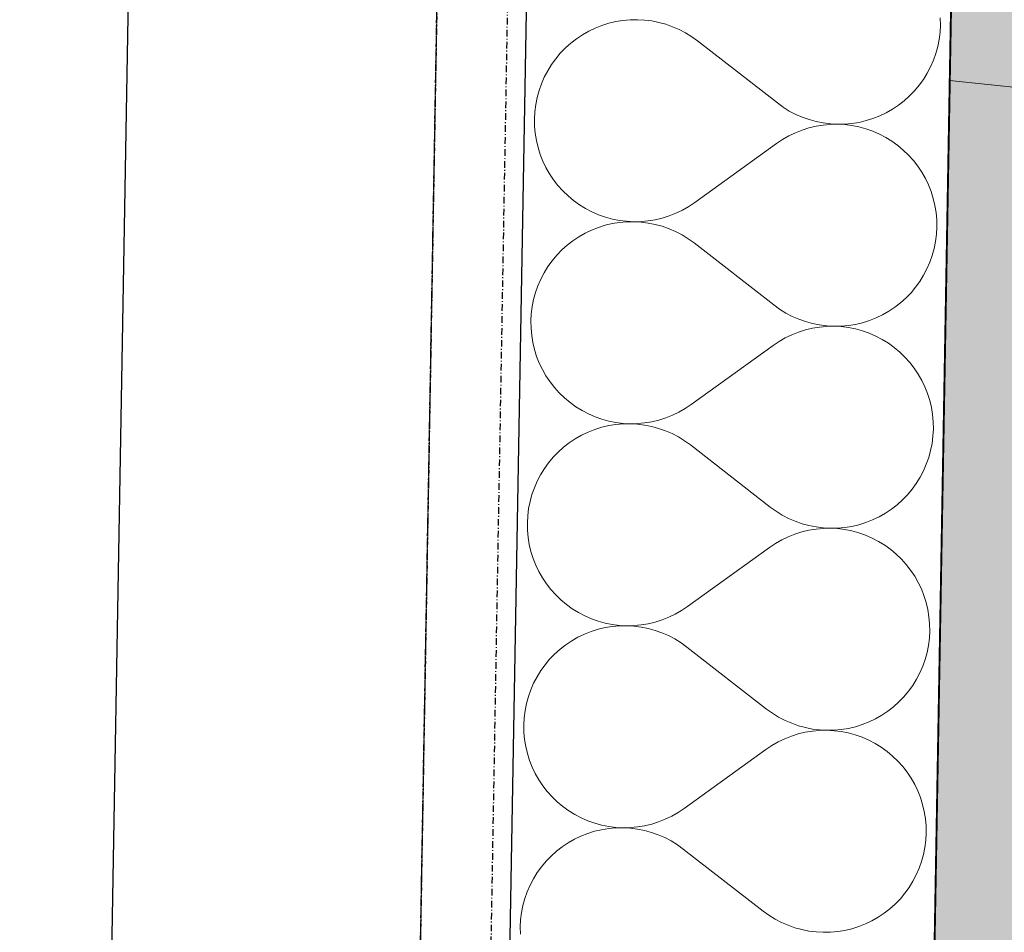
# Model space of a CAD drawing. Header units: millimetres. Extents: x -28761 to 4793, y -4271 to 20239.
# Tile 37 of 256: x -20669 to -20297, y 9312 to 9657. Entities that reach past the tile are written whole.
import ezdxf

# ---------------------------------------------------------------- set-up
doc = ezdxf.new("R2010")
doc.units = ezdxf.units.MM
doc.header["$MEASUREMENT"] = 0
doc.linetypes.add('Wipeout_Contour', pattern=[1000, 0, -1000])
doc.linetypes.add('Čerchovaná M', pattern=[4.5, 2.5, -0.85, 0.3, -0.85])
for name, color, linetype in [('5._POHLED ZÁPADNÍ_1_2D prvky - obecné', 7, 'Continuous'), ('5._POHLED ZÁPADNÍ_1_Konstrukce - nenosné', 7, 'Continuous'), ('5._POHLED ZÁPADNÍ_1_Konstrukce - nosné', 7, 'Continuous'), ('5._POHLED ZÁPADNÍ_1_Nové_Konstrukce - nosné', 7, 'Continuous'), ('5._POHLED ZÁPADNÍ_1_Nové_Situace', 7, 'Continuous'), ('5._POHLED ZÁPADNÍ_1_Nové_Výplně - Povrchové', 7, 'Continuous'), ('5._POHLED ZÁPADNÍ_1_Nové_Výplně – Řezové', 7, 'Continuous'), ('5._POHLED ZÁPADNÍ_1_Nové_ZJEDNODUŠENÝ DVŮR', 7, 'Continuous'), ('5._POHLED ZÁPADNÍ_1_Výplně – Řezové', 7, 'Continuous')]:
    doc.layers.add(name, color=color, linetype=linetype)

# ---------------------------------------------------------------- blocks, each defined once
blk = doc.blocks.new('*X29', base_point=(-30186.65, -6515.26))
at = {"layer": '5._POHLED ZÁPADNÍ_1_Nové_Výplně – Řezové', "color": 21, "linetype": 'Continuous', "lineweight": 20, "true_color": 0xffaaaa}
for p, q in [((-20321.51, 9654.52), (-20321.56, 9657.24)), ((-20451.65, 9653.37), (-20454.1, 9652.2)), ((-20449.12, 9654.37), (-20451.65, 9653.37)), ((-20446.52, 9655.18), (-20449.12, 9654.37)), ((-20443.87, 9655.81), (-20446.52, 9655.18)), ((-20441.19, 9656.24), (-20443.87, 9655.81)), ((-20438.48, 9656.48), (-20441.19, 9656.24)), ((-20435.76, 9656.53), (-20438.48, 9656.48)), ((-20433.04, 9656.38), (-20435.76, 9656.53)), ((-20430.34, 9656.04), (-20433.04, 9656.38)), ((-20427.67, 9655.51), (-20430.34, 9656.04)), ((-20425.05, 9654.79), (-20427.67, 9655.51)), ((-20422.48, 9653.88), (-20425.05, 9654.79)), ((-20419.99, 9652.79), (-20422.48, 9653.88)), ((-20321.66, 9651.8), (-20321.51, 9654.52)), ((-20456.47, 9650.85), (-20458.73, 9649.34)), ((-20454.1, 9652.2), (-20456.47, 9650.85)), ((-20417.58, 9651.53), (-20419.99, 9652.79)), ((-20415.27, 9650.1), (-20417.58, 9651.53)), ((-20413.06, 9648.51), (-20415.27, 9650.1)), ((-20322, 9649.1), (-20321.66, 9651.8)), ((-20462.9, 9645.86), (-20464.79, 9643.9)), ((-20460.88, 9647.67), (-20462.9, 9645.86)), ((-20458.73, 9649.34), (-20460.88, 9647.67)), ((-20413.06, 9648.51), (-20382.99, 9625.12)), ((-20323.25, 9643.81), (-20322.53, 9646.43)), ((-20322.53, 9646.43), (-20322, 9649.1)), ((-20464.79, 9643.9), (-20466.53, 9641.81)), ((-20324.15, 9641.24), (-20323.25, 9643.81)), ((-20468.13, 9639.6), (-20469.56, 9637.29)), ((-20466.53, 9641.81), (-20468.13, 9639.6)), ((-20326.5, 9636.34), (-20325.24, 9638.75)), ((-20325.24, 9638.75), (-20324.15, 9641.24)), ((-20470.82, 9634.88), (-20471.9, 9632.38)), ((-20469.56, 9637.29), (-20470.82, 9634.88)), ((-20327.93, 9634.02), (-20326.5, 9636.34)), ((-20471.9, 9632.38), (-20472.81, 9629.82)), ((-20331.26, 9629.73), (-20329.52, 9631.82)), ((-20329.52, 9631.82), (-20327.93, 9634.02)), ((-20473.53, 9627.19), (-20474.06, 9624.53)), ((-20472.81, 9629.82), (-20473.53, 9627.19)), ((-20335.18, 9625.95), (-20333.15, 9627.77)), ((-20333.15, 9627.77), (-20331.26, 9629.73)), ((-20474.06, 9624.53), (-20474.39, 9621.83)), ((-20382.99, 9625.12), (-20380.79, 9623.53)), ((-20380.79, 9623.53), (-20378.47, 9622.09)), ((-20339.59, 9622.77), (-20337.32, 9624.29)), ((-20337.32, 9624.29), (-20335.18, 9625.95)), ((-20474.39, 9621.83), (-20474.54, 9619.11)), ((-20378.47, 9622.09), (-20376.06, 9620.83)), ((-20376.06, 9620.83), (-20373.57, 9619.75)), ((-20346.94, 9619.26), (-20344.4, 9620.25)), ((-20344.4, 9620.25), (-20341.95, 9621.43)), ((-20341.95, 9621.43), (-20339.59, 9622.77)), ((-20474.54, 9619.11), (-20474.49, 9616.39)), ((-20474.49, 9616.39), (-20474.25, 9613.68)), ((-20373.57, 9619.75), (-20371, 9618.84)), ((-20368.41, 9616.36), (-20371.06, 9615.74)), ((-20371, 9618.84), (-20368.38, 9618.12)), ((-20365.73, 9616.8), (-20368.41, 9616.36)), ((-20368.38, 9618.12), (-20365.71, 9617.59)), ((-20363.02, 9617.05), (-20365.73, 9616.8)), ((-20365.71, 9617.59), (-20363.01, 9617.25)), ((-20360.3, 9617.1), (-20363.02, 9617.05)), ((-20363.01, 9617.25), (-20360.3, 9617.1)), ((-20360.3, 9617.1), (-20357.58, 9617.15)), ((-20357.58, 9616.96), (-20360.3, 9617.1)), ((-20357.58, 9617.15), (-20354.87, 9617.39)), ((-20354.88, 9616.62), (-20357.58, 9616.96)), ((-20352.21, 9616.09), (-20354.88, 9616.62)), ((-20354.87, 9617.39), (-20352.18, 9617.82)), ((-20349.59, 9615.37), (-20352.21, 9616.09)), ((-20352.18, 9617.82), (-20349.53, 9618.45)), ((-20349.53, 9618.45), (-20346.94, 9619.26)), ((-20474.25, 9613.68), (-20473.81, 9611)), ((-20378.64, 9612.75), (-20381, 9611.4)), ((-20376.18, 9613.92), (-20378.64, 9612.75)), ((-20373.65, 9614.92), (-20376.18, 9613.92)), ((-20371.06, 9615.74), (-20373.65, 9614.92)), ((-20347.02, 9614.47), (-20349.59, 9615.37)), ((-20344.53, 9613.39), (-20347.02, 9614.47)), ((-20342.11, 9612.13), (-20344.53, 9613.39)), ((-20473.81, 9611), (-20473.18, 9608.35)), ((-20414.13, 9587.57), (-20383.26, 9609.88)), ((-20381, 9611.4), (-20383.26, 9609.88)), ((-20339.8, 9610.7), (-20342.11, 9612.13)), ((-20337.59, 9609.11), (-20339.8, 9610.7)), ((-20335.5, 9607.36), (-20337.59, 9609.11)), ((-20473.18, 9608.35), (-20472.37, 9605.75)), ((-20472.37, 9605.75), (-20471.37, 9603.22)), ((-20333.54, 9605.48), (-20335.5, 9607.36)), ((-20331.72, 9603.45), (-20333.54, 9605.48)), ((-20471.37, 9603.22), (-20470.2, 9600.77)), ((-20330.05, 9601.31), (-20331.72, 9603.45)), ((-20328.54, 9599.04), (-20330.05, 9601.31)), ((-20470.2, 9600.77), (-20468.85, 9598.4)), ((-20468.85, 9598.4), (-20467.34, 9596.14)), ((-20327.19, 9596.68), (-20328.54, 9599.04)), ((-20467.34, 9596.14), (-20465.67, 9593.99)), ((-20465.67, 9593.99), (-20463.85, 9591.97)), ((-20326.02, 9594.23), (-20327.19, 9596.68)), ((-20325.02, 9591.7), (-20326.02, 9594.23)), ((-20463.85, 9591.97), (-20461.89, 9590.08)), ((-20461.89, 9590.08), (-20459.8, 9588.34)), ((-20324.21, 9589.1), (-20325.02, 9591.7)), ((-20459.8, 9588.34), (-20457.59, 9586.75)), ((-20457.59, 9586.75), (-20455.28, 9585.32)), ((-20416.39, 9586.05), (-20414.13, 9587.57)), ((-20323.58, 9586.45), (-20324.21, 9589.1)), ((-20323.15, 9583.77), (-20323.58, 9586.45)), ((-20455.28, 9585.32), (-20452.87, 9584.06)), ((-20452.87, 9584.06), (-20450.37, 9582.98)), ((-20450.37, 9582.98), (-20447.81, 9582.08)), ((-20423.74, 9582.53), (-20421.21, 9583.53)), ((-20421.21, 9583.53), (-20418.76, 9584.7)), ((-20418.76, 9584.7), (-20416.39, 9586.05)), ((-20322.9, 9581.06), (-20323.15, 9583.77)), ((-20447.86, 9579), (-20450.46, 9578.19)), ((-20445.21, 9579.63), (-20447.86, 9579)), ((-20447.81, 9582.08), (-20445.18, 9581.36)), ((-20442.53, 9580.06), (-20445.21, 9579.63)), ((-20445.18, 9581.36), (-20442.51, 9580.83)), ((-20439.82, 9580.3), (-20442.53, 9580.06)), ((-20442.51, 9580.83), (-20439.81, 9580.49)), ((-20437.1, 9580.35), (-20439.82, 9580.3)), ((-20439.81, 9580.49), (-20437.1, 9580.35)), ((-20437.1, 9580.35), (-20434.38, 9580.4)), ((-20434.38, 9580.2), (-20437.1, 9580.35)), ((-20434.38, 9580.4), (-20431.67, 9580.65)), ((-20431.68, 9579.86), (-20434.38, 9580.2)), ((-20429.01, 9579.33), (-20431.68, 9579.86)), ((-20431.67, 9580.65), (-20428.98, 9581.08)), ((-20426.39, 9578.61), (-20429.01, 9579.33)), ((-20428.98, 9581.08), (-20426.34, 9581.71)), ((-20426.34, 9581.71), (-20423.74, 9582.53)), ((-20322.85, 9578.34), (-20322.9, 9581.06)), ((-20455.44, 9576.02), (-20457.81, 9574.67)), ((-20452.99, 9577.19), (-20455.44, 9576.02)), ((-20450.46, 9578.19), (-20452.99, 9577.19)), ((-20423.82, 9577.7), (-20426.39, 9578.61)), ((-20421.33, 9576.62), (-20423.82, 9577.7)), ((-20418.92, 9575.35), (-20421.33, 9576.62)), ((-20416.61, 9573.92), (-20418.92, 9575.35)), ((-20323.34, 9572.92), (-20323, 9575.62)), ((-20323, 9575.62), (-20322.85, 9578.34)), ((-20460.07, 9573.16), (-20462.22, 9571.49)), ((-20457.81, 9574.67), (-20460.07, 9573.16)), ((-20414.4, 9572.33), (-20416.61, 9573.92)), ((-20414.4, 9572.33), (-20384.33, 9548.94)), ((-20323.87, 9570.25), (-20323.34, 9572.92)), ((-20464.24, 9569.68), (-20466.13, 9567.72)), ((-20462.22, 9571.49), (-20464.24, 9569.68)), ((-20324.59, 9567.63), (-20323.87, 9570.25)), ((-20467.88, 9565.63), (-20469.47, 9563.43)), ((-20466.13, 9567.72), (-20467.88, 9565.63)), ((-20326.58, 9562.57), (-20325.49, 9565.06)), ((-20325.49, 9565.06), (-20324.59, 9567.63)), ((-20470.9, 9561.11), (-20472.16, 9558.7)), ((-20469.47, 9563.43), (-20470.9, 9561.11)), ((-20327.84, 9560.16), (-20326.58, 9562.57)), ((-20472.16, 9558.7), (-20473.24, 9556.21)), ((-20330.86, 9555.64), (-20329.27, 9557.84)), ((-20329.27, 9557.84), (-20327.84, 9560.16)), ((-20474.15, 9553.64), (-20474.87, 9551.02)), ((-20473.24, 9556.21), (-20474.15, 9553.64)), ((-20334.49, 9551.59), (-20332.6, 9553.55)), ((-20332.6, 9553.55), (-20330.86, 9555.64)), ((-20474.87, 9551.02), (-20475.4, 9548.35)), ((-20338.67, 9548.11), (-20336.52, 9549.78)), ((-20336.52, 9549.78), (-20334.49, 9551.59)), ((-20475.74, 9545.65), (-20475.88, 9542.93)), ((-20475.4, 9548.35), (-20475.74, 9545.65)), ((-20384.33, 9548.94), (-20382.13, 9547.35)), ((-20382.13, 9547.35), (-20379.81, 9545.92)), ((-20379.81, 9545.92), (-20377.4, 9544.65)), ((-20343.29, 9545.25), (-20340.93, 9546.6)), ((-20340.93, 9546.6), (-20338.67, 9548.11)), ((-20475.88, 9542.93), (-20475.83, 9540.21)), ((-20377.4, 9544.65), (-20374.91, 9543.57)), ((-20374.91, 9543.57), (-20372.34, 9542.66)), ((-20372.34, 9542.66), (-20369.72, 9541.94)), ((-20369.72, 9541.94), (-20367.05, 9541.41)), ((-20353.52, 9541.64), (-20350.87, 9542.27)), ((-20350.87, 9542.27), (-20348.28, 9543.08)), ((-20348.28, 9543.08), (-20345.75, 9544.08)), ((-20345.75, 9544.08), (-20343.29, 9545.25)), ((-20475.83, 9540.21), (-20475.59, 9537.5)), ((-20374.99, 9538.74), (-20377.53, 9537.74)), ((-20372.4, 9539.56), (-20374.99, 9538.74)), ((-20369.75, 9540.19), (-20372.4, 9539.56)), ((-20367.07, 9540.62), (-20369.75, 9540.19)), ((-20364.36, 9540.87), (-20367.07, 9540.62)), ((-20367.05, 9541.41), (-20364.35, 9541.07)), ((-20361.64, 9540.92), (-20364.36, 9540.87)), ((-20364.35, 9541.07), (-20361.64, 9540.92)), ((-20361.64, 9540.92), (-20358.92, 9540.97)), ((-20358.92, 9540.78), (-20361.64, 9540.92)), ((-20358.92, 9540.97), (-20356.21, 9541.21)), ((-20356.22, 9540.44), (-20358.92, 9540.78)), ((-20353.55, 9539.91), (-20356.22, 9540.44)), ((-20356.21, 9541.21), (-20353.52, 9541.64)), ((-20350.93, 9539.19), (-20353.55, 9539.91)), ((-20348.36, 9538.29), (-20350.93, 9539.19)), ((-20345.87, 9537.21), (-20348.36, 9538.29)), ((-20475.59, 9537.5), (-20475.15, 9534.82)), ((-20475.15, 9534.82), (-20474.53, 9532.17)), ((-20382.34, 9535.22), (-20384.6, 9533.7)), ((-20379.98, 9536.57), (-20382.34, 9535.22)), ((-20377.53, 9537.74), (-20379.98, 9536.57)), ((-20343.46, 9535.95), (-20345.87, 9537.21)), ((-20341.14, 9534.52), (-20343.46, 9535.95)), ((-20338.93, 9532.93), (-20341.14, 9534.52)), ((-20474.53, 9532.17), (-20473.71, 9529.57)), ((-20415.48, 9511.39), (-20384.6, 9533.7)), ((-20336.84, 9531.19), (-20338.93, 9532.93)), ((-20334.89, 9529.3), (-20336.84, 9531.19)), ((-20473.71, 9529.57), (-20472.72, 9527.04)), ((-20472.72, 9527.04), (-20471.54, 9524.59)), ((-20333.07, 9527.28), (-20334.89, 9529.3)), ((-20331.4, 9525.13), (-20333.07, 9527.28)), ((-20471.54, 9524.59), (-20470.19, 9522.23)), ((-20329.88, 9522.87), (-20331.4, 9525.13)), ((-20470.19, 9522.23), (-20468.68, 9519.96)), ((-20468.68, 9519.96), (-20467.01, 9517.82)), ((-20328.54, 9520.5), (-20329.88, 9522.87)), ((-20327.36, 9518.05), (-20328.54, 9520.5)), ((-20467.01, 9517.82), (-20465.19, 9515.79)), ((-20326.36, 9515.52), (-20327.36, 9518.05)), ((-20465.19, 9515.79), (-20463.23, 9513.91)), ((-20463.23, 9513.91), (-20461.14, 9512.16)), ((-20461.14, 9512.16), (-20458.94, 9510.57)), ((-20325.55, 9512.92), (-20326.36, 9515.52)), ((-20324.92, 9510.27), (-20325.55, 9512.92)), ((-20458.94, 9510.57), (-20456.62, 9509.14)), ((-20456.62, 9509.14), (-20454.21, 9507.88)), ((-20422.55, 9507.35), (-20420.1, 9508.52)), ((-20420.1, 9508.52), (-20417.74, 9509.87)), ((-20417.74, 9509.87), (-20415.48, 9511.39)), ((-20324.49, 9507.59), (-20324.92, 9510.27)), ((-20454.21, 9507.88), (-20451.71, 9506.8)), ((-20451.71, 9506.8), (-20449.15, 9505.9)), ((-20449.15, 9505.9), (-20446.52, 9505.18)), ((-20446.52, 9505.18), (-20443.85, 9504.65)), ((-20433.01, 9504.47), (-20430.32, 9504.9)), ((-20430.32, 9504.9), (-20427.68, 9505.53)), ((-20427.68, 9505.53), (-20425.08, 9506.35)), ((-20425.08, 9506.35), (-20422.55, 9507.35)), ((-20324.24, 9504.88), (-20324.49, 9507.59)), ((-20324.19, 9502.16), (-20324.24, 9504.88)), ((-20454.33, 9501.02), (-20456.78, 9499.84)), ((-20451.8, 9502.01), (-20454.33, 9501.02)), ((-20449.2, 9502.82), (-20451.8, 9502.01)), ((-20446.55, 9503.45), (-20449.2, 9502.82)), ((-20443.87, 9503.88), (-20446.55, 9503.45)), ((-20441.16, 9504.12), (-20443.87, 9503.88)), ((-20443.85, 9504.65), (-20441.16, 9504.31)), ((-20441.16, 9504.31), (-20438.44, 9504.17)), ((-20438.44, 9504.17), (-20441.16, 9504.12)), ((-20438.44, 9504.17), (-20435.72, 9504.22)), ((-20435.72, 9504.02), (-20438.44, 9504.17)), ((-20435.72, 9504.22), (-20433.01, 9504.47)), ((-20433.02, 9503.68), (-20435.72, 9504.02)), ((-20430.35, 9503.15), (-20433.02, 9503.68)), ((-20427.73, 9502.43), (-20430.35, 9503.15)), ((-20425.17, 9501.52), (-20427.73, 9502.43)), ((-20422.67, 9500.44), (-20425.17, 9501.52)), ((-20324.34, 9499.44), (-20324.19, 9502.16)), ((-20459.15, 9498.5), (-20461.41, 9496.98)), ((-20456.78, 9499.84), (-20459.15, 9498.5)), ((-20420.26, 9499.18), (-20422.67, 9500.44)), ((-20417.95, 9497.74), (-20420.26, 9499.18)), ((-20415.74, 9496.15), (-20417.95, 9497.74)), ((-20324.68, 9496.74), (-20324.34, 9499.44)), ((-20463.56, 9495.32), (-20465.58, 9493.5)), ((-20461.41, 9496.98), (-20463.56, 9495.32)), ((-20415.74, 9496.15), (-20385.67, 9472.76)), ((-20325.93, 9491.45), (-20325.21, 9494.08)), ((-20325.21, 9494.08), (-20324.68, 9496.74)), ((-20467.47, 9491.54), (-20469.22, 9489.45)), ((-20465.58, 9493.5), (-20467.47, 9491.54)), ((-20326.83, 9488.89), (-20325.93, 9491.45)), ((-20470.81, 9487.25), (-20472.24, 9484.93)), ((-20469.22, 9489.45), (-20470.81, 9487.25)), ((-20329.18, 9483.98), (-20327.92, 9486.39)), ((-20327.92, 9486.39), (-20326.83, 9488.89)), ((-20473.5, 9482.52), (-20474.58, 9480.03)), ((-20472.24, 9484.93), (-20473.5, 9482.52)), ((-20330.61, 9481.67), (-20329.18, 9483.98)), ((-20474.58, 9480.03), (-20475.49, 9477.46)), ((-20333.94, 9477.37), (-20332.2, 9479.46)), ((-20332.2, 9479.46), (-20330.61, 9481.67)), ((-20475.49, 9477.46), (-20476.21, 9474.84)), ((-20337.86, 9473.6), (-20335.83, 9475.41)), ((-20335.83, 9475.41), (-20333.94, 9477.37)), ((-20476.74, 9472.17), (-20477.08, 9469.47)), ((-20476.21, 9474.84), (-20476.74, 9472.17)), ((-20385.67, 9472.76), (-20383.47, 9471.17)), ((-20342.27, 9470.42), (-20340.01, 9471.93)), ((-20340.01, 9471.93), (-20337.86, 9473.6)), ((-20477.08, 9469.47), (-20477.22, 9466.75)), ((-20383.47, 9471.17), (-20381.15, 9469.74)), ((-20381.15, 9469.74), (-20378.75, 9468.48)), ((-20378.75, 9468.48), (-20376.25, 9467.39)), ((-20349.62, 9466.9), (-20347.09, 9467.9)), ((-20347.09, 9467.9), (-20344.63, 9469.07)), ((-20344.63, 9469.07), (-20342.27, 9470.42)), ((-20477.22, 9466.75), (-20477.17, 9464.03)), ((-20477.17, 9464.03), (-20476.93, 9461.32)), ((-20376.25, 9467.39), (-20373.69, 9466.48)), ((-20371.09, 9464.01), (-20373.74, 9463.38)), ((-20373.69, 9466.48), (-20371.06, 9465.76)), ((-20368.41, 9464.45), (-20371.09, 9464.01)), ((-20371.06, 9465.76), (-20368.39, 9465.23)), ((-20365.7, 9464.69), (-20368.41, 9464.45)), ((-20368.39, 9465.23), (-20365.7, 9464.89)), ((-20365.7, 9464.89), (-20362.98, 9464.74)), ((-20362.98, 9464.74), (-20365.7, 9464.69)), ((-20362.98, 9464.74), (-20360.26, 9464.79)), ((-20360.26, 9464.6), (-20362.98, 9464.74)), ((-20360.26, 9464.79), (-20357.55, 9465.03)), ((-20357.56, 9464.26), (-20360.26, 9464.6)), ((-20354.89, 9463.73), (-20357.56, 9464.26)), ((-20357.55, 9465.03), (-20354.86, 9465.46)), ((-20354.86, 9465.46), (-20352.22, 9466.09)), ((-20352.22, 9466.09), (-20349.62, 9466.9)), ((-20476.93, 9461.32), (-20476.49, 9458.64)), ((-20381.32, 9460.39), (-20383.68, 9459.04)), ((-20378.87, 9461.57), (-20381.32, 9460.39)), ((-20376.34, 9462.56), (-20378.87, 9461.57)), ((-20373.74, 9463.38), (-20376.34, 9462.56)), ((-20352.27, 9463.02), (-20354.89, 9463.73)), ((-20349.7, 9462.11), (-20352.27, 9463.02)), ((-20347.21, 9461.03), (-20349.7, 9462.11)), ((-20344.8, 9459.77), (-20347.21, 9461.03)), ((-20476.49, 9458.64), (-20475.87, 9455.99)), ((-20416.82, 9435.21), (-20385.94, 9457.53)), ((-20383.68, 9459.04), (-20385.94, 9457.53)), ((-20342.48, 9458.34), (-20344.8, 9459.77)), ((-20340.27, 9456.75), (-20342.48, 9458.34)), ((-20338.19, 9455.01), (-20340.27, 9456.75)), ((-20475.87, 9455.99), (-20475.05, 9453.39)), ((-20475.05, 9453.39), (-20474.06, 9450.86)), ((-20336.23, 9453.12), (-20338.19, 9455.01)), ((-20334.41, 9451.1), (-20336.23, 9453.12)), ((-20474.06, 9450.86), (-20472.88, 9448.41)), ((-20332.74, 9448.95), (-20334.41, 9451.1)), ((-20472.88, 9448.41), (-20471.53, 9446.05)), ((-20471.53, 9446.05), (-20470.02, 9443.79)), ((-20331.22, 9446.69), (-20332.74, 9448.95)), ((-20329.88, 9444.32), (-20331.22, 9446.69)), ((-20470.02, 9443.79), (-20468.35, 9441.64)), ((-20468.35, 9441.64), (-20466.53, 9439.61)), ((-20328.7, 9441.87), (-20329.88, 9444.32)), ((-20327.71, 9439.34), (-20328.7, 9441.87)), ((-20466.53, 9439.61), (-20464.57, 9437.73)), ((-20326.89, 9436.74), (-20327.71, 9439.34)), ((-20464.57, 9437.73), (-20462.49, 9435.98)), ((-20462.49, 9435.98), (-20460.28, 9434.39)), ((-20460.28, 9434.39), (-20457.96, 9432.97)), ((-20419.08, 9433.69), (-20416.82, 9435.21)), ((-20326.26, 9434.1), (-20326.89, 9436.74)), ((-20457.96, 9432.97), (-20455.55, 9431.71)), ((-20455.55, 9431.71), (-20453.06, 9430.62)), ((-20453.06, 9430.62), (-20450.49, 9429.72)), ((-20426.42, 9430.17), (-20423.89, 9431.17)), ((-20423.89, 9431.17), (-20421.44, 9432.35)), ((-20421.44, 9432.35), (-20419.08, 9433.69)), ((-20325.83, 9431.41), (-20326.26, 9434.1)), ((-20325.59, 9428.7), (-20325.83, 9431.41)), ((-20447.9, 9427.27), (-20450.54, 9426.64)), ((-20450.49, 9429.72), (-20447.86, 9429)), ((-20445.21, 9427.7), (-20447.9, 9427.27)), ((-20447.86, 9429), (-20445.2, 9428.47)), ((-20442.5, 9427.95), (-20445.21, 9427.7)), ((-20445.2, 9428.47), (-20442.5, 9428.14)), ((-20442.5, 9428.14), (-20439.78, 9427.99)), ((-20439.78, 9427.99), (-20442.5, 9427.95)), ((-20439.78, 9427.99), (-20437.06, 9428.04)), ((-20437.06, 9427.85), (-20439.78, 9427.99)), ((-20437.06, 9428.04), (-20434.35, 9428.29)), ((-20434.36, 9427.51), (-20437.06, 9427.85)), ((-20431.7, 9426.97), (-20434.36, 9427.51)), ((-20434.35, 9428.29), (-20431.67, 9428.73)), ((-20429.07, 9426.25), (-20431.7, 9426.97)), ((-20431.67, 9428.73), (-20429.02, 9429.35)), ((-20429.02, 9429.35), (-20426.42, 9430.17)), ((-20325.54, 9425.98), (-20325.59, 9428.7)), ((-20458.13, 9423.66), (-20460.49, 9422.32)), ((-20455.67, 9424.84), (-20458.13, 9423.66)), ((-20453.14, 9425.83), (-20455.67, 9424.84)), ((-20450.54, 9426.64), (-20453.14, 9425.83)), ((-20426.51, 9425.35), (-20429.07, 9426.25)), ((-20424.01, 9424.26), (-20426.51, 9425.35)), ((-20421.6, 9423), (-20424.01, 9424.26)), ((-20326.02, 9420.56), (-20325.68, 9423.26)), ((-20325.68, 9423.26), (-20325.54, 9425.98)), ((-20462.75, 9420.81), (-20464.9, 9419.14)), ((-20460.49, 9422.32), (-20462.75, 9420.81)), ((-20419.29, 9421.57), (-20421.6, 9423)), ((-20417.08, 9419.97), (-20419.29, 9421.57)), ((-20417.08, 9419.97), (-20387.02, 9396.58)), ((-20326.55, 9417.9), (-20326.02, 9420.56)), ((-20466.93, 9417.32), (-20468.81, 9415.36)), ((-20464.9, 9419.14), (-20466.93, 9417.32)), ((-20327.27, 9415.27), (-20326.55, 9417.9)), ((-20470.56, 9413.27), (-20472.15, 9411.07)), ((-20468.81, 9415.36), (-20470.56, 9413.27)), ((-20329.26, 9410.21), (-20328.17, 9412.71)), ((-20328.17, 9412.71), (-20327.27, 9415.27)), ((-20473.58, 9408.75), (-20474.84, 9406.34)), ((-20472.15, 9411.07), (-20473.58, 9408.75)), ((-20330.52, 9407.8), (-20329.26, 9410.21)), ((-20474.84, 9406.34), (-20475.93, 9403.85)), ((-20333.54, 9403.28), (-20331.95, 9405.49)), ((-20331.95, 9405.49), (-20330.52, 9407.8)), ((-20476.83, 9401.28), (-20477.55, 9398.66)), ((-20475.93, 9403.85), (-20476.83, 9401.28)), ((-20337.18, 9399.24), (-20335.29, 9401.19)), ((-20335.29, 9401.19), (-20333.54, 9403.28)), ((-20477.55, 9398.66), (-20478.08, 9395.99)), ((-20341.35, 9395.75), (-20339.2, 9397.42)), ((-20339.2, 9397.42), (-20337.18, 9399.24)), ((-20478.08, 9395.99), (-20478.42, 9393.29)), ((-20387.02, 9396.58), (-20384.81, 9394.99)), ((-20384.81, 9394.99), (-20382.5, 9393.56)), ((-20382.5, 9393.56), (-20380.09, 9392.3)), ((-20345.97, 9392.89), (-20343.61, 9394.24)), ((-20343.61, 9394.24), (-20341.35, 9395.75)), ((-20478.42, 9393.29), (-20478.56, 9390.57)), ((-20478.56, 9390.57), (-20478.51, 9387.85)), ((-20380.09, 9392.3), (-20377.59, 9391.21)), ((-20377.59, 9391.21), (-20375.03, 9390.3)), ((-20375.03, 9390.3), (-20372.4, 9389.58)), ((-20356.21, 9389.29), (-20353.56, 9389.91)), ((-20353.56, 9389.91), (-20350.96, 9390.72)), ((-20350.96, 9390.72), (-20348.43, 9391.72)), ((-20348.43, 9391.72), (-20345.97, 9392.89)), ((-20478.51, 9387.85), (-20478.27, 9385.14)), ((-20377.68, 9386.39), (-20380.21, 9385.39)), ((-20375.08, 9387.2), (-20377.68, 9386.39)), ((-20372.44, 9387.83), (-20375.08, 9387.2)), ((-20369.75, 9388.27), (-20372.44, 9387.83)), ((-20372.4, 9389.58), (-20369.74, 9389.05)), ((-20367.04, 9388.51), (-20369.75, 9388.27)), ((-20369.74, 9389.05), (-20367.04, 9388.71)), ((-20367.04, 9388.71), (-20364.32, 9388.56)), ((-20364.32, 9388.56), (-20367.04, 9388.51)), ((-20364.32, 9388.56), (-20361.6, 9388.61)), ((-20361.6, 9388.42), (-20364.32, 9388.56)), ((-20361.6, 9388.61), (-20358.89, 9388.85)), ((-20358.9, 9388.08), (-20361.6, 9388.42)), ((-20356.24, 9387.55), (-20358.9, 9388.08)), ((-20358.89, 9388.85), (-20356.21, 9389.29)), ((-20353.61, 9386.84), (-20356.24, 9387.55)), ((-20351.05, 9385.93), (-20353.61, 9386.84)), ((-20478.27, 9385.14), (-20477.84, 9382.46)), ((-20477.84, 9382.46), (-20477.21, 9379.81)), ((-20385.02, 9382.86), (-20387.28, 9381.35)), ((-20382.66, 9384.21), (-20385.02, 9382.86)), ((-20380.21, 9385.39), (-20382.66, 9384.21)), ((-20348.55, 9384.85), (-20351.05, 9385.93)), ((-20346.14, 9383.59), (-20348.55, 9384.85)), ((-20343.82, 9382.16), (-20346.14, 9383.59)), ((-20477.21, 9379.81), (-20476.4, 9377.22)), ((-20418.16, 9359.03), (-20387.28, 9381.35)), ((-20341.62, 9380.57), (-20343.82, 9382.16)), ((-20339.53, 9378.83), (-20341.62, 9380.57)), ((-20337.57, 9376.94), (-20339.53, 9378.83)), ((-20476.4, 9377.22), (-20475.4, 9374.68)), ((-20335.75, 9374.92), (-20337.57, 9376.94)), ((-20334.08, 9372.77), (-20335.75, 9374.92)), ((-20475.4, 9374.68), (-20474.22, 9372.23)), ((-20474.22, 9372.23), (-20472.88, 9369.87)), ((-20332.57, 9370.51), (-20334.08, 9372.77)), ((-20472.88, 9369.87), (-20471.36, 9367.61)), ((-20471.36, 9367.61), (-20469.69, 9365.46)), ((-20331.22, 9368.15), (-20332.57, 9370.51)), ((-20330.04, 9365.69), (-20331.22, 9368.15)), ((-20469.69, 9365.46), (-20467.87, 9363.44)), ((-20329.05, 9363.16), (-20330.04, 9365.69)), ((-20467.87, 9363.44), (-20465.92, 9361.55)), ((-20465.92, 9361.55), (-20463.83, 9359.8)), ((-20328.23, 9360.56), (-20329.05, 9363.16)), ((-20327.61, 9357.92), (-20328.23, 9360.56)), ((-20463.83, 9359.8), (-20461.62, 9358.21)), ((-20461.62, 9358.21), (-20459.3, 9356.79)), ((-20459.3, 9356.79), (-20456.89, 9355.53)), ((-20422.78, 9356.17), (-20420.42, 9357.52)), ((-20420.42, 9357.52), (-20418.16, 9359.03)), ((-20327.17, 9355.23), (-20327.61, 9357.92)), ((-20456.89, 9355.53), (-20454.4, 9354.44)), ((-20454.4, 9354.44), (-20451.83, 9353.54)), ((-20451.83, 9353.54), (-20449.21, 9352.82)), ((-20449.21, 9352.82), (-20446.54, 9352.29)), ((-20433.01, 9352.55), (-20430.36, 9353.18)), ((-20430.36, 9353.18), (-20427.76, 9353.99)), ((-20427.76, 9353.99), (-20425.23, 9354.99)), ((-20425.23, 9354.99), (-20422.78, 9356.17)), ((-20326.93, 9352.52), (-20327.17, 9355.23)), ((-20454.48, 9349.65), (-20457.01, 9348.66)), ((-20451.88, 9350.47), (-20454.48, 9349.65)), ((-20449.24, 9351.09), (-20451.88, 9350.47)), ((-20446.55, 9351.52), (-20449.24, 9351.09)), ((-20443.84, 9351.77), (-20446.55, 9351.52)), ((-20446.54, 9352.29), (-20443.84, 9351.96)), ((-20443.84, 9351.96), (-20441.12, 9351.81)), ((-20441.12, 9351.81), (-20443.84, 9351.77)), ((-20441.12, 9351.81), (-20438.4, 9351.86)), ((-20438.4, 9351.67), (-20441.12, 9351.81)), ((-20438.4, 9351.86), (-20435.69, 9352.11)), ((-20435.71, 9351.33), (-20438.4, 9351.67)), ((-20433.04, 9350.79), (-20435.71, 9351.33)), ((-20435.69, 9352.11), (-20433.01, 9352.55)), ((-20430.41, 9350.07), (-20433.04, 9350.79)), ((-20427.85, 9349.17), (-20430.41, 9350.07)), ((-20425.36, 9348.08), (-20427.85, 9349.17)), ((-20327.02, 9347.09), (-20326.88, 9349.8)), ((-20326.88, 9349.8), (-20326.93, 9352.52)), ((-20461.83, 9346.14), (-20464.09, 9344.63)), ((-20459.47, 9347.48), (-20461.83, 9346.14)), ((-20457.01, 9348.66), (-20459.47, 9347.48)), ((-20422.95, 9346.82), (-20425.36, 9348.08)), ((-20420.63, 9345.39), (-20422.95, 9346.82)), ((-20418.43, 9343.79), (-20420.63, 9345.39)), ((-20327.36, 9344.39), (-20327.02, 9347.09)), ((-20466.24, 9342.96), (-20468.27, 9341.14)), ((-20464.09, 9344.63), (-20466.24, 9342.96)), ((-20418.43, 9343.79), (-20388.36, 9320.4)), ((-20328.61, 9339.09), (-20327.89, 9341.72)), ((-20327.89, 9341.72), (-20327.36, 9344.39)), ((-20470.16, 9339.18), (-20471.9, 9337.1)), ((-20468.27, 9341.14), (-20470.16, 9339.18)), ((-20329.52, 9336.53), (-20328.61, 9339.09)), ((-20473.49, 9334.89), (-20474.92, 9332.57)), ((-20471.9, 9337.1), (-20473.49, 9334.89)), ((-20331.86, 9331.62), (-20330.6, 9334.03)), ((-20330.6, 9334.03), (-20329.52, 9336.53)), ((-20474.92, 9332.57), (-20476.18, 9330.16)), ((-20333.29, 9329.31), (-20331.86, 9331.62)), ((-20477.27, 9327.67), (-20478.17, 9325.1)), ((-20476.18, 9330.16), (-20477.27, 9327.67)), ((-20336.63, 9325.01), (-20334.88, 9327.1)), ((-20334.88, 9327.1), (-20333.29, 9329.31)), ((-20478.17, 9325.1), (-20478.89, 9322.48)), ((-20340.54, 9321.24), (-20338.52, 9323.06)), ((-20338.52, 9323.06), (-20336.63, 9325.01)), ((-20479.42, 9319.81), (-20479.76, 9317.11)), ((-20478.89, 9322.48), (-20479.42, 9319.81)), ((-20388.36, 9320.4), (-20386.15, 9318.81)), ((-20344.95, 9318.06), (-20342.69, 9319.57)), ((-20342.69, 9319.57), (-20340.54, 9321.24)), ((-20479.76, 9317.11), (-20479.91, 9314.4)), ((-20386.15, 9318.81), (-20383.84, 9317.38)), ((-20383.84, 9317.38), (-20381.43, 9316.12)), ((-20381.43, 9316.12), (-20378.93, 9315.03)), ((-20352.3, 9314.54), (-20349.77, 9315.54)), ((-20349.77, 9315.54), (-20347.32, 9316.71)), ((-20347.32, 9316.71), (-20344.95, 9318.06)), ((-20479.91, 9314.4), (-20479.86, 9311.68)), ((-20378.93, 9315.03), (-20376.37, 9314.12)), ((-20376.37, 9314.12), (-20373.75, 9313.4)), ((-20373.75, 9313.4), (-20371.08, 9312.87)), ((-20371.08, 9312.87), (-20368.38, 9312.53)), ((-20368.38, 9312.53), (-20365.66, 9312.38)), ((-20365.66, 9312.38), (-20362.94, 9312.43)), ((-20362.94, 9312.43), (-20360.23, 9312.67)), ((-20360.23, 9312.67), (-20357.55, 9313.11)), ((-20357.55, 9313.11), (-20354.9, 9313.73)), ((-20354.9, 9313.73), (-20352.3, 9314.54))]:
    blk.add_line(p, q, dxfattribs=at)

msp = doc.modelspace()

# ---------------------------------------------------------------- hatches: boundary and pattern name
at = {"layer": '5._POHLED ZÁPADNÍ_1_Výplně – Řezové', "linetype": 'Continuous', "lineweight": 13}
for points in [[(-20318.07, 9633.59), (-19943.7, 9594.63), (-20311.44, 10009.93)], [(-20318.07, 9633.59), (-20329.01, 9012.07), (-19954.07, 9005.47), (-19943.7, 9594.63)]]:
    msp.add_hatch(color=254, dxfattribs=at).paths.add_polyline_path(points)

# ---------------------------------------------------------------- linework, layer by layer
at = {"layer": '5._POHLED ZÁPADNÍ_1_2D prvky - obecné', "color": 8, "linetype": 'Continuous', "lineweight": 13}
msp.add_line((-19943.7, 9594.63), (-20318.07, 9633.59), dxfattribs=at)
at = {"layer": '5._POHLED ZÁPADNÍ_1_Konstrukce - nosné', "color": 7, "linetype": 'Continuous', "lineweight": 50, "flags": 128}
msp.add_lwpolyline([(-20311.44, 10009.93), (-20329.01, 9012.07)], dxfattribs=at)

# ---------------------------------------------------------------- wipeouts: each hides what was drawn before it
at = {"color": 254, "linetype": 'Wipeout_Contour', "lineweight": 0, "ltscale": 87829.541372}
msp.add_wipeout([(-20665.38, 10358), (-20834.68, 724.51), (-20784.69, 723.63), (-20615.46, 10352.94)], dxfattribs=at).dxf.layer = '5._POHLED ZÁPADNÍ_1_Nové_Výplně - Povrchové'

# ---------------------------------------------------------------- next in the draw order: linework, layer by layer
at = {"layer": '5._POHLED ZÁPADNÍ_1_Nové_Situace', "color": 1, "linetype": 'Continuous', "lineweight": 25, "flags": 128}
msp.add_lwpolyline([(-20784.69, 723.63), (-20615.46, 10352.94)], dxfattribs=at)
at = {"layer": '5._POHLED ZÁPADNÍ_1_Nové_ZJEDNODUŠENÝ DVŮR', "color": 1, "linetype": 'Čerchovaná M', "lineweight": 25}
for p, q in [((-20668.28, 728.56), (-20502.08, 10185.88)), ((-20668.2, 728.56), (-20501.99, 10185.88))]:
    msp.add_line(p, q, dxfattribs=at)
at = {"layer": '5._POHLED ZÁPADNÍ_1_Nové_ZJEDNODUŠENÝ DVŮR', "color": 1, "linetype": 'Čerchovaná M', "lineweight": 25, "flags": 128}
for points in [[(-20502.16, 10185.88), (-20668.37, 728.56)], [(-20641.64, 728.09), (-20475.43, 10185.41)]]:
    msp.add_lwpolyline(points, dxfattribs=at)

# ---------------------------------------------------------------- next in the draw order: wipeouts: each hides what was drawn before it
at = {"color": 254, "linetype": 'Wipeout_Contour', "lineweight": 0, "ltscale": 112285.835233}
msp.add_wipeout([(-20471.18, 10026.11), (-20489.3, 8997.06), (-20339.33, 8994.42), (-20329.33, 8994.25), (-20311.44, 10009.93)], dxfattribs=at).dxf.layer = '5._POHLED ZÁPADNÍ_1_Nové_Výplně – Řezové'

# ---------------------------------------------------------------- next in the draw order: linework, layer by layer
at = {"layer": '5._POHLED ZÁPADNÍ_1_Nové_Konstrukce - nosné', "color": 1, "linetype": 'Continuous', "lineweight": 25, "flags": 128}
for points in [[(-20468.36, 10186.64), (-20489.3, 8997.06)], [(-20329.33, 8994.25), (-20311.44, 10009.93)]]:
    msp.add_lwpolyline(points, dxfattribs=at)

# ---------------------------------------------------------------- next in the draw order: block references
at = {"layer": '5._POHLED ZÁPADNÍ_1_Konstrukce - nenosné', "color": 9, "linetype": 'Continuous', "lineweight": 13}
msp.add_blockref('*X29', (-30186.65, -6515.26), dxfattribs=at)

doc.saveas('drawing.dxf')
